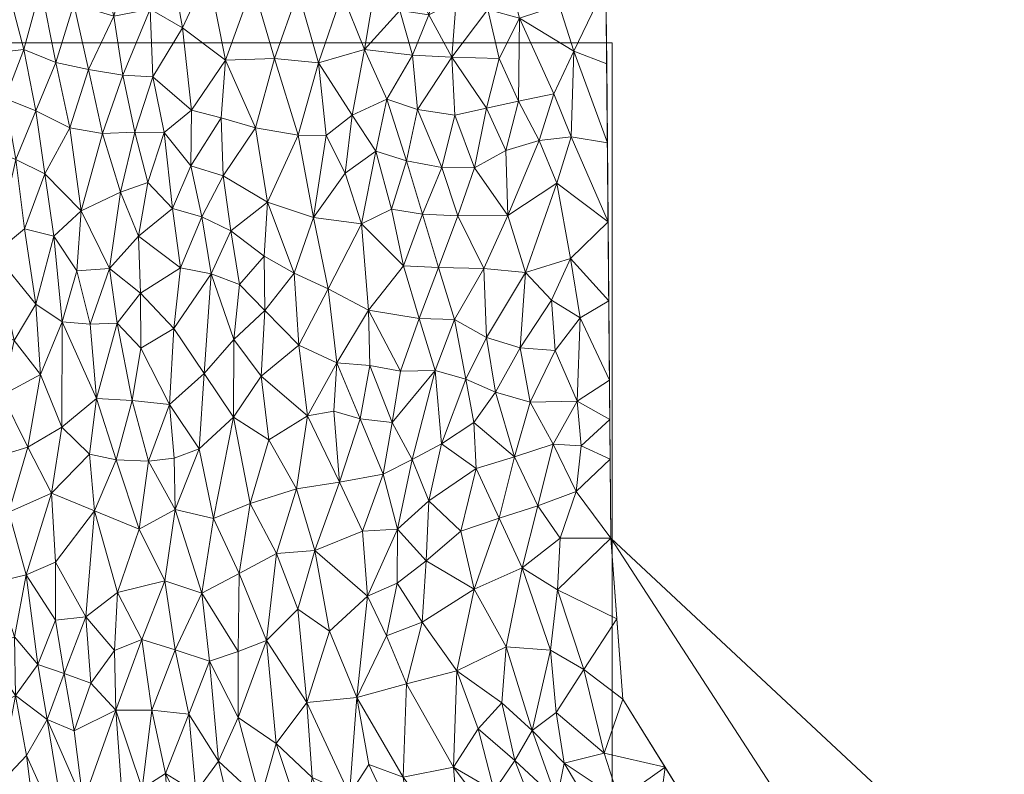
# Model space of a CAD drawing. Header units: millimetres. Extents: x -250 to 250, y 0 to 441.
# Tile 8 of 68: x -155 to -89, y 169 to 220. Entities that reach past the tile are written whole.
import ezdxf

# ---------------------------------------------------------------- set-up
doc = ezdxf.new("R2010")
doc.units = ezdxf.units.MM
doc.layers.add('A-GENM', color=13, linetype='Continuous')

# ---------------------------------------------------------------- blocks, each defined once
blk = doc.blocks.new('MODEL_CCAS0304-1000410R0 - MODEL_CCAS0304-1000410R0-442511-Preview')
at = {"layer": 'A-GENM', "lineweight": 9}
mesh = blk.add_polyface(dxfattribs=at)
corners = [(247.041, -340.465), (245.155, -170.232), (243.255, 0), (-243.255, 0), (-245.155, -170.232), (-247.041, -340.465), (-244.65, -367.738), (-234.646, -393.214), (-215.309, -412.573), (-190.53, -424.203), (-163.936, -430.701), (-136.798, -434.314), (-109.49, -436.282), (-82.131, -437.287), (-54.756, -437.735), (-27.378, -437.883), (0, -437.899), (27.378, -437.883), (54.756, -437.735), (82.131, -437.286), (109.49, -436.282), (136.798, -434.315), (163.936, -430.701), (190.53, -424.203), (215.309, -412.573), (234.646, -393.214), (244.65, -367.738), (0, -433.448), (-26.897, -433.424), (-53.793, -433.267), (-80.686, -432.8), (-107.562, -431.759), (-134.382, -429.72), (-161.015, -425.962), (-187.046, -419.183), (-211.097, -407.125), (-229.567, -387.571), (-239.116, -362.435), (-241.416, -335.641), (-241.195, -311.845), (-240.963, -288.05), (-240.73, -264.256), (-240.498, -240.461), (-240.266, -216.667), (-240.033, -192.872), (-239.801, -169.078), (-239.568, -145.283), (-236.366, -134.013), (-227.955, -125.859), (-216.627, -122.868), (-144.418, -122.842), (-72.209, -122.842), (0, -122.842), (72.209, -122.842), (144.418, -122.842), (216.627, -122.868), (227.955, -125.859), (236.367, -134.013), (239.568, -145.283), (239.801, -169.078), (240.033, -192.872), (240.266, -216.667), (240.498, -240.461), (240.73, -264.256), (240.963, -288.05), (241.195, -311.845), (241.416, -335.641), (239.116, -362.435), (229.566, -387.571), (211.097, -407.125), (187.046, -419.183), (161.015, -425.962), (134.382, -429.72), (107.562, -431.759), (80.686, -432.8), (53.793, -433.267), (26.897, -433.424)]
mesh.append_faces([[corners[k] for k in face] for face in [(47, 3, 46), (50, 3, 49), (57, 2, 56), (61, 1, 60), (34, 10, 33), (70, 23, 69)]], dxfattribs={"vtx0": -1, "vtx1": -1})
mesh.append_faces([[corners[k] for k in face] for face in [(3, 47, 48), (4, 45, 46, 3), (5, 40, 41, 4), (4, 41, 42), (4, 44, 45), (2, 57, 58), (58, 1, 2), (0, 66, 67, 26), (26, 67, 68, 25), (11, 32, 33, 10), (35, 8, 9), (15, 28, 29, 14), (28, 15, 16, 27), (25, 68, 69), (17, 75, 76, 16), (16, 76, 27), (75, 17, 18)]], dxfattribs={"vtx0": -1, "vtx2": -1})
mesh.append_faces([[corners[k] for k in face] for face in [(5, 38, 39, 40), (2, 53, 54, 55), (1, 58, 59, 60), (1, 61, 62, 63), (0, 64, 65, 66), (69, 23, 24, 25)]], dxfattribs={"vtx0": -1, "vtx3": -1})
mesh.append_faces([[corners[k] for k in face] for face in [(51, 52, 3, 50), (48, 49, 3), (43, 44, 4, 42), (55, 56, 2), (11, 12, 32), (29, 30, 14)]], dxfattribs={"vtx1": -1, "vtx2": -1})
mesh.append_faces([[corners[k] for k in face] for face in [(2, 3, 52, 53), (37, 38, 5, 6), (0, 1, 63, 64), (6, 7, 36, 37), (35, 36, 7, 8), (34, 35, 9, 10), (12, 13, 31, 32), (30, 31, 13, 14), (70, 71, 22, 23), (71, 72, 21, 22), (72, 73, 20, 21), (73, 74, 19, 20), (18, 19, 74, 75)]], dxfattribs={"vtx1": -1, "vtx3": -1})
mesh = blk.add_polyface(dxfattribs=at)
corners = [(236.487, 0, -45.118), (237.814, -68.77, -45.118), (240.049, -137.51, -45.118), (242.514, -206.243, -45.118), (244.62, -275, -45.118), (214.62, -275, -45.118), (214.62, -17, -45.118), (-214.62, -17, -45.118), (-214.62, -275, -45.118), (-244.62, -275, -45.118), (-242.514, -206.248, -45.118), (-240.049, -137.508, -45.118), (-237.814, -68.766, -45.118), (-236.487, 0, -45.118)]
mesh.append_faces([[corners[k] for k in face] for face in [(5, 2, 3, 4)]], dxfattribs={"vtx0": -1})
mesh.append_faces([[corners[k] for k in face] for face in [(6, 0, 1), (6, 1, 2, 5)]], dxfattribs={"vtx0": -1, "vtx2": -1})
mesh.append_faces([[corners[k] for k in face] for face in [(12, 13, 7)]], dxfattribs={"vtx1": -1, "vtx2": -1})
mesh.append_faces([[corners[k] for k in face] for face in [(6, 7, 13, 0), (11, 12, 7, 8)]], dxfattribs={"vtx1": -1, "vtx3": -1})
mesh.append_faces([[corners[k] for k in face] for face in [(8, 9, 10, 11)]], dxfattribs={"vtx3": -1})
mesh = blk.add_polyface(dxfattribs=at)
corners = [(176.386, -275, -130), (-176.386, -275, -130), (-176.386, -17, -130), (176.386, -17, -130)]
mesh.append_faces([[corners[k] for k in face] for face in [(0, 1, 2, 3)]])
mesh = blk.add_polyface(dxfattribs=at)
corners = [(115.202, -17, -130), (115.202, -17, -175.118), (115.202, -60, -175.118), (115.202, -218.392, -130)]
mesh.append_faces([[corners[k] for k in face] for face in [(0, 1, 2, 3)]])
mesh = blk.add_polyface(dxfattribs=at)
corners = [(176.386, -17, -130), (115.202, -17, -130), (115.202, -218.392, -130), (176.386, -218.392, -130)]
mesh.append_faces([[corners[k] for k in face] for face in [(0, 1, 2, 3)]])
mesh = blk.add_polyface(dxfattribs=at)
corners = [(203.059, -60, -175.118), (203.059, -218.392, -130), (176.386, -218.392, -130), (115.202, -218.392, -130), (115.202, -60, -175.118)]
mesh.append_faces([[corners[k] for k in face] for face in [(2, 4, 0, 1)]], dxfattribs={"vtx0": -1})
mesh.append_faces([[corners[k] for k in face] for face in [(2, 3, 4)]], dxfattribs={"vtx2": -1})
mesh = blk.add_polyface(dxfattribs=at)
corners = [(132.535, -173.923, -119.125), (129.387, -168.525, -119.542), (129.16, -174.847, -119.731), (125.964, -169.2, -120.033), (127.367, -155.973, -117.495), (131.025, -160.797, -118.174), (130.76, -156.505, -116.995), (135.931, -173.592, -118.306), (133.044, -167.339, -118.742), (136.082, -165.053, -117.709), (139.112, -166.969, -117.04), (136.72, -162.294, -117.047), (135.568, -168.485, -118.224), (133.783, -164.312, -118.2), (122.401, -152.417, -116.645), (125.17, -156.805, -118.15), (133.167, -156.03, -116.227), (135.584, -155.648, -115.396), (130.535, -152.16, -115.06), (128.54, -162.659, -119.018), (125.505, -163.315, -119.565), (122.19, -156.691, -118.5), (125.691, -159.29, -118.782), (129.095, -153, -115.839), (118.671, -153.473, -117.608), (133.682, -160.576, -117.498), (131.714, -169.365, -119.176), (138.025, -170.798, -117.66), (123.218, -167.585, -120.182), (121.739, -163.534, -119.955), (125.753, -175.748, -120.132), (121.811, -169.657, -120.33), (120.2, -165.536, -120.212), (124.292, -171.807, -120.25), (119.273, -159.334, -119.464), (120.93, -158.23, -119.076), (137.503, -160.01, -116.268), (137.932, -155.216, -114.471), (132.699, -151.541, -114.155), (125.523, -151.991, -115.947), (122.678, -173.558, -120.341)]
mesh.append_faces([[corners[k] for k in face] for face in [(0, 1, 2), (1, 3, 2), (4, 5, 6), (0, 7, 8), (9, 10, 11), (8, 12, 13), (4, 14, 15), (16, 17, 18), (19, 20, 1), (21, 22, 15), (6, 16, 23), (21, 15, 24), (15, 19, 5), (8, 5, 19), (11, 25, 9), (1, 0, 26), (7, 27, 12), (26, 19, 1), (22, 20, 19), (1, 20, 3), (28, 3, 29), (30, 2, 3), (31, 28, 32), (3, 28, 33), (34, 20, 35), (3, 20, 29), (10, 9, 27), (12, 27, 9), (16, 11, 36), (11, 16, 25), (6, 5, 25), (13, 25, 5), (13, 12, 9), (7, 12, 8), (25, 13, 9), (8, 13, 5), (16, 6, 25), (17, 16, 36), (17, 37, 38), (20, 34, 29), (35, 20, 22), (22, 21, 35), (19, 15, 22), (5, 4, 15), (39, 4, 6), (0, 8, 26), (19, 26, 8), (33, 28, 31), (29, 32, 28), (40, 33, 31), (3, 33, 30)]], dxfattribs={"vtx0": -1, "vtx1": -1, "vtx2": -1})
mesh = blk.add_polyface(dxfattribs=at)
corners = [(111.994, -161.272, -119.958), (108.055, -159.046, -119.757), (108.214, -161.343, -119.966), (114.726, -166.982, -120.225), (111.596, -169.191, -120), (115.735, -170.152, -120.228), (115.251, -163.126, -120.127), (116.573, -166.322, -120.277), (118.945, -166.995, -120.309), (119.273, -159.334, -119.464), (120.93, -158.23, -119.076), (116.241, -156.163, -118.803), (118.152, -160.764, -119.791), (121.739, -163.534, -119.955), (108.404, -155.144, -118.893), (111.926, -157.237, -119.321), (112.024, -155.519, -118.865), (117.775, -155.067, -118.324), (111.999, -159.177, -119.686), (114.702, -159.467, -119.68), (120.636, -171.679, -120.377), (118.448, -169.468, -120.349), (118.989, -172.918, -120.35), (112.206, -164.58, -120.128), (108.738, -164.57, -120), (114.455, -173.812, -120), (117.114, -175.824, -120.209), (113.615, -153.762, -118.16), (109.258, -153.554, -118.296), (108.609, -157.174, -119.419), (115.402, -157.728, -119.265), (117.048, -162.275, -120.03), (122.19, -156.691, -118.5), (120.2, -165.536, -120.212), (118.671, -153.473, -117.608), (122.678, -173.558, -120.341), (121.811, -169.657, -120.33)]
mesh.append_faces([[corners[k] for k in face] for face in [(0, 1, 2), (3, 4, 5), (6, 7, 8), (9, 10, 11), (9, 12, 13), (14, 15, 16), (10, 17, 11), (18, 6, 19), (20, 21, 22), (21, 5, 22), (19, 15, 18), (7, 21, 8), (23, 0, 2), (23, 2, 24), (18, 1, 0), (5, 25, 26), (6, 23, 7), (5, 21, 3), (27, 28, 16), (15, 14, 29), (15, 29, 18), (16, 15, 30), (1, 18, 29), (18, 0, 6), (16, 30, 11), (14, 16, 28), (12, 19, 31), (30, 15, 19), (5, 26, 22), (11, 17, 27), (17, 10, 32), (16, 11, 27), (11, 30, 9), (12, 9, 30), (19, 12, 30), (12, 31, 33), (17, 32, 34), (13, 12, 33), (31, 6, 8), (20, 35, 36), (33, 8, 36), (8, 20, 36), (21, 7, 3), (8, 21, 20), (31, 8, 33), (6, 31, 19), (23, 6, 0), (7, 23, 3), (4, 3, 23)]], dxfattribs={"vtx0": -1, "vtx1": -1, "vtx2": -1})
mesh.append_faces([[corners[k] for k in face] for face in [(23, 24, 4), (5, 4, 25)]], dxfattribs={"vtx0": -1, "vtx2": -1})
mesh = blk.add_polyface(dxfattribs=at)
corners = [(154.985, -169.994, -109.966), (154.089, -162.956, -109.705), (152.138, -163.689, -110.931), (148.92, -173.055, -113.303), (148.274, -164.29, -112.998), (147.116, -167.738, -113.992), (156.186, -162.246, -108.321), (152.422, -157.379, -109.013), (151.137, -166.847, -111.927), (149.35, -161.424, -111.872), (138.025, -170.798, -117.66), (140.595, -172.569, -116.851), (139.112, -166.969, -117.04), (155.726, -174.07, -109.452), (153.565, -172.426, -110.801), (156.847, -168.027, -108.737), (151.741, -171.659, -111.844), (150.599, -174.907, -112.372), (142.539, -176.386, -116.028), (141.944, -169.604, -116.276), (143.946, -172.793, -115.572), (146.472, -173.057, -114.474), (140.688, -164.329, -116.143), (141.784, -161.085, -115.072), (137.503, -160.01, -116.268), (159.162, -161.1, -106.174), (159.849, -158.378, -104.904), (156.371, -155.909, -106.14), (145.929, -157.322, -112.205), (150.592, -158.436, -110.364), (154.451, -156.745, -107.628), (145.04, -161.61, -113.897), (145.531, -168.76, -114.781), (143.48, -167.505, -115.523), (136.72, -162.294, -117.047), (141.384, -156.032, -113.581), (159.382, -167.105, -107.022), (158.387, -172.538, -107.776), (161.193, -170.743, -105.861), (152.417, -175.547, -111.36), (135.584, -155.648, -115.396)]
mesh.append_faces([[corners[k] for k in face] for face in [(0, 1, 2), (3, 4, 5), (1, 6, 7), (4, 8, 9), (10, 11, 12), (13, 0, 14), (0, 13, 15), (16, 14, 8), (17, 16, 3), (8, 2, 9), (18, 19, 11), (20, 19, 18), (19, 12, 11), (5, 21, 3), (22, 23, 24), (25, 26, 27), (4, 9, 28), (1, 7, 29), (30, 7, 6), (2, 1, 29), (15, 1, 0), (25, 30, 6), (2, 8, 14), (29, 9, 2), (4, 28, 31), (5, 4, 31), (3, 8, 4), (32, 31, 23), (20, 21, 32), (32, 21, 5), (20, 33, 19), (33, 22, 19), (22, 12, 19), (12, 22, 34), (22, 33, 23), (22, 24, 34), (23, 33, 32), (35, 23, 31), (6, 15, 36), (6, 36, 25), (37, 38, 36), (14, 16, 39), (3, 16, 8), (14, 0, 2), (15, 13, 37), (36, 15, 37), (1, 15, 6), (23, 40, 24), (28, 35, 31), (32, 5, 31), (20, 32, 33)]], dxfattribs={"vtx0": -1, "vtx1": -1, "vtx2": -1})
mesh = blk.add_polyface(dxfattribs=at)
corners = [(0, -285.178, -120), (37.951, -284.865, -120), (75.729, -281.631, -120), (93.837, -276.129, -120), (101.905, -271.176, -120), (108.396, -264.299, -120), (112.702, -255.876, -120), (114.96, -246.676, -120), (115.66, -227.726, -120), (115.276, -184.746, -120), (114.455, -173.812, -120), (108.738, -164.57, -120), (99.031, -159.682, -120), (88.049, -159.317, -120), (0, -159.317, -120), (-13.586, -159.314, -120), (-27.172, -159.308, -120), (-40.758, -159.303, -120), (-54.344, -159.3, -120), (-67.93, -159.303, -120), (-81.516, -159.314, -120), (-95.07, -159.991, -120), (-107.027, -164.808, -120), (-113.915, -175.65, -120), (-115.316, -189.135, -120), (-115.437, -202.72, -120), (-115.558, -216.306, -120), (-115.649, -229.891, -120), (-115.121, -243.44, -120), (-111.964, -256.543, -120), (-104.764, -267.806, -120), (-93.888, -275.656, -120), (-81.167, -280.238, -120), (-67.835, -282.744, -120), (-54.321, -284.08, -120), (-40.754, -284.754, -120), (-27.171, -285.057, -120), (-13.586, -285.161, -120)]
mesh.append_faces([[corners[k] for k in face] for face in [(23, 21, 22), (31, 28, 29, 30), (6, 4, 5)]], dxfattribs={"vtx0": -1})
mesh.append_faces([[corners[k] for k in face] for face in [(13, 1, 8, 9)]], dxfattribs={"vtx0": -1, "vtx1": -1, "vtx3": -1})
mesh.append_faces([[corners[k] for k in face] for face in [(25, 19, 20, 24), (26, 18, 19, 25), (24, 20, 21, 23), (35, 16, 17, 34), (36, 15, 16, 35), (1, 13, 14, 0)]], dxfattribs={"vtx0": -1, "vtx2": -1})
mesh.append_faces([[corners[k] for k in face] for face in [(34, 17, 18, 26)]], dxfattribs={"vtx0": -1, "vtx2": -1, "vtx3": -1})
mesh.append_faces([[corners[k] for k in face] for face in [(12, 13, 9), (31, 32, 28), (1, 2, 8), (36, 37, 15)]], dxfattribs={"vtx1": -1, "vtx2": -1})
mesh.append_faces([[corners[k] for k in face] for face in [(14, 15, 37, 0), (27, 28, 32, 33), (33, 34, 26, 27), (3, 4, 6, 7), (2, 3, 7, 8)]], dxfattribs={"vtx1": -1, "vtx3": -1})
mesh.append_faces([[corners[k] for k in face] for face in [(10, 11, 12, 9)]], dxfattribs={"vtx2": -1})
mesh = blk.add_polyface(dxfattribs=at)
corners = [(174.132, -177.469, -95.025), (173.177, -171.294, -95.883), (171.445, -177.129, -97.524), (167.725, -181.511, -100.738), (165.793, -181.147, -102.29), (166.535, -185.479, -101.69), (156.995, -181.782, -108.482), (157.813, -177.138, -108.055), (155.79, -178.047, -109.312), (158.239, -185.492, -107.626), (159.006, -180.946, -107.201), (154.206, -176.178, -110.313), (155.726, -174.07, -109.452), (153.565, -172.426, -110.801), (153.016, -179.19, -110.914), (155.006, -182.255, -109.684), (172.692, -183.802, -96.429), (163.972, -180.303, -103.696), (161.553, -183.336, -105.426), (164.066, -185.79, -103.585), (161.281, -189.049, -105.555), (160.96, -179.47, -105.892), (161.413, -175.466, -105.629), (159.662, -176.833, -106.831), (156.186, -186.517, -108.889), (158.387, -172.538, -107.776), (163.928, -175.917, -103.767), (166.747, -177.09, -101.546), (166.128, -173.131, -102.066), (169.588, -182.643, -99.177), (171.221, -181.681, -97.747), (169.119, -176.415, -99.57), (170.876, -188.917, -98.084), (168.322, -185.968, -100.245), (166.444, -189.673, -101.753), (170.706, -169.713, -98.161), (168.118, -170.073, -100.429), (153.29, -187.798, -110.543), (160.025, -185.504, -106.451), (162.802, -172.609, -104.653), (159.416, -189.485, -106.805), (161.193, -170.743, -105.861)]
mesh.append_faces([[corners[k] for k in face] for face in [(0, 1, 2), (3, 4, 5), (6, 7, 8), (9, 10, 6), (11, 12, 13), (14, 15, 11), (2, 16, 0), (17, 18, 19), (20, 19, 18), (21, 22, 23), (15, 24, 6), (25, 7, 23), (26, 27, 28), (27, 26, 4), (29, 30, 31), (3, 31, 27), (32, 16, 30), (30, 16, 2), (3, 5, 33), (33, 32, 29), (34, 5, 19), (35, 31, 2), (36, 27, 31), (24, 15, 37), (5, 4, 19), (22, 21, 17), (38, 10, 9), (26, 22, 17), (22, 26, 39), (26, 17, 4), (11, 8, 12), (7, 12, 8), (38, 20, 18), (38, 9, 40), (10, 7, 6), (15, 6, 8), (24, 9, 6), (15, 8, 11), (38, 18, 21), (23, 7, 10), (12, 7, 25), (10, 38, 21), (23, 22, 41), (10, 21, 23), (17, 21, 18), (19, 4, 17), (31, 3, 29), (27, 4, 3), (29, 3, 33), (31, 30, 2), (32, 30, 29)]], dxfattribs={"vtx0": -1, "vtx1": -1, "vtx2": -1})
mesh = blk.add_polyface(dxfattribs=at)
corners = [(147.33, -185.363, -113.64), (148.793, -181.064, -113.082), (145.577, -181.854, -114.547), (150.956, -179.395, -112.033), (152.417, -175.547, -111.36), (150.599, -174.907, -112.372), (142.282, -186.095, -115.74), (144.889, -186.696, -114.674), (143.067, -181.014, -115.626), (137.996, -183.699, -117.314), (140.531, -182.359, -116.523), (138.667, -177.796, -117.352), (139.792, -187.114, -116.599), (136.643, -188.095, -117.555), (150.364, -186.617, -112.13), (148.997, -177.127, -113.118), (148.92, -173.055, -113.303), (147.146, -177.869, -113.986), (153.017, -183.119, -110.807), (146.472, -173.057, -114.474), (143.237, -190.808, -115.217), (142.539, -176.386, -116.028), (140.607, -177.042, -116.723), (136.534, -179.92, -117.91), (144.882, -177.157, -115.031), (150.701, -190.45, -111.862), (153.29, -187.798, -110.543), (135.38, -183.916, -118.064), (138.025, -170.798, -117.66), (140.595, -172.569, -116.851), (135.931, -173.592, -118.306), (134.385, -178.432, -118.556), (133.707, -188.558, -118.319), (143.946, -172.793, -115.572), (146.681, -189.98, -113.797), (148.876, -190.064, -112.776), (153.016, -179.19, -110.914), (151.741, -171.659, -111.844), (154.206, -176.178, -110.313), (153.565, -172.426, -110.801), (155.006, -182.255, -109.684)]
mesh.append_faces([[corners[k] for k in face] for face in [(0, 1, 2), (3, 4, 5), (6, 7, 8), (9, 10, 11), (12, 9, 13), (14, 1, 0), (15, 16, 17), (17, 2, 1), (18, 3, 14), (16, 19, 17), (2, 8, 7), (7, 6, 20), (21, 22, 8), (23, 9, 11), (17, 19, 24), (2, 17, 24), (17, 1, 15), (8, 2, 24), (2, 7, 0), (21, 8, 24), (8, 10, 6), (14, 25, 26), (10, 12, 6), (9, 12, 10), (10, 8, 22), (9, 27, 13), (28, 11, 29), (30, 31, 23), (32, 13, 27), (33, 21, 24), (21, 29, 22), (7, 34, 0), (0, 35, 14), (19, 33, 24), (11, 28, 30), (14, 26, 18), (23, 31, 27), (3, 15, 1), (5, 16, 15), (14, 3, 1), (36, 3, 18), (3, 5, 15), (37, 5, 4), (38, 39, 4), (36, 38, 4), (3, 36, 4), (36, 18, 40), (29, 11, 22), (10, 22, 11), (40, 18, 26), (9, 23, 27), (30, 23, 11)]], dxfattribs={"vtx0": -1, "vtx1": -1, "vtx2": -1})
mesh = blk.add_polyface(dxfattribs=at)
corners = [(122.678, -173.558, -120.341), (125.753, -175.748, -120.132), (124.292, -171.807, -120.25), (117.114, -175.824, -120.209), (118.901, -181.244, -120.223), (119.383, -177.14, -120.307), (131.816, -180.815, -119.041), (135.38, -183.916, -118.064), (134.385, -178.432, -118.556), (122.385, -177.36, -120.305), (120.636, -171.679, -120.377), (127.837, -183.204, -119.641), (129.776, -185.364, -119.257), (129.787, -181.698, -119.391), (124.568, -181.289, -120.067), (132.535, -173.923, -119.125), (132.145, -185.221, -118.798), (130.746, -189.106, -118.949), (133.707, -188.558, -118.319), (127.643, -187.281, -119.534), (128.767, -190.102, -119.274), (118.712, -184.749, -120.169), (121.315, -182.727, -120.197), (128.108, -179.05, -119.758), (125.481, -185.231, -119.863), (124.431, -189.471, -119.851), (135.931, -173.592, -118.306), (129.16, -174.847, -119.731), (130.512, -178.116, -119.411), (114.455, -173.812, -120), (114.865, -179.279, -120), (115.276, -184.746, -120), (118.989, -172.918, -120.35), (122.874, -186.107, -120.053), (121.824, -190.271, -120.022), (120.236, -186.957, -120.136), (117.646, -187.926, -120.11), (115.324, -190.118, -120)]
mesh.append_faces([[corners[k] for k in face] for face in [(0, 1, 2), (3, 4, 5), (6, 7, 8), (9, 0, 10), (11, 12, 13), (1, 9, 14), (15, 6, 8), (16, 17, 18), (12, 19, 20), (21, 22, 4), (13, 23, 11), (24, 25, 19), (16, 12, 17), (15, 8, 26), (15, 27, 28), (22, 14, 9), (3, 5, 32), (11, 24, 19), (23, 14, 11), (16, 7, 6), (7, 16, 18), (6, 13, 12), (6, 12, 16), (19, 12, 11), (11, 14, 24), (14, 33, 24), (24, 33, 25), (34, 25, 33), (35, 34, 33), (22, 35, 33), (21, 31, 36), (14, 22, 33), (5, 22, 9), (21, 36, 35), (6, 28, 13), (13, 28, 23), (27, 1, 23), (14, 23, 1), (15, 28, 6), (23, 28, 27), (12, 20, 17), (22, 21, 35), (31, 21, 4), (4, 3, 30), (22, 5, 4), (10, 5, 9), (1, 0, 9), (10, 32, 5)]], dxfattribs={"vtx0": -1, "vtx1": -1, "vtx2": -1})
mesh.append_faces([[corners[k] for k in face] for face in [(3, 29, 30), (4, 30, 31)]], dxfattribs={"vtx0": -1, "vtx2": -1})
mesh.append_faces([[corners[k] for k in face] for face in [(31, 37, 36)]], dxfattribs={"vtx1": -1, "vtx2": -1})
mesh = blk.add_polyface(dxfattribs=at)
corners = [(167.435, -197.991, -100.972), (168.513, -190.682, -100.092), (166.334, -193.864, -101.833), (157.594, -199.07, -107.856), (160.366, -202.268, -106.074), (159.766, -198.137, -106.491), (165.619, -199.587, -102.377), (169.827, -200.263, -99.032), (171.294, -202.311, -97.795), (170.081, -195.867, -98.799), (163.363, -199.457, -104.033), (164.507, -195.499, -103.213), (160.987, -193.49, -105.716), (159.416, -189.485, -106.805), (159.097, -193.918, -106.962), (170.876, -188.917, -98.084), (173.345, -191.157, -95.882), (172.692, -183.802, -96.429), (161.572, -198.839, -105.284), (163.018, -190.609, -104.32), (164.884, -190.906, -102.947), (158.239, -185.492, -107.626), (157.424, -190.168, -108.068), (156.186, -186.517, -108.889), (164.066, -185.79, -103.585), (172.873, -199.647, -96.38), (174.13, -196.881, -95.203), (172.66, -195.182, -96.538), (155.815, -198.174, -108.929), (154.03, -195.865, -109.98), (154.347, -200.65, -109.739), (156.628, -194.464, -108.494), (154.878, -190.942, -109.581), (153.29, -187.798, -110.543), (167.427, -203, -100.989), (162.687, -195.245, -104.528), (161.281, -189.049, -105.555), (166.444, -189.673, -101.753), (168.322, -185.968, -100.245), (160.025, -185.504, -106.451), (166.535, -185.479, -101.69)]
mesh.append_faces([[corners[k] for k in face] for face in [(0, 1, 2), (3, 4, 5), (2, 6, 0), (7, 8, 9), (10, 6, 11), (12, 13, 14), (15, 16, 17), (18, 12, 5), (19, 11, 20), (5, 12, 14), (21, 22, 13), (22, 21, 23), (20, 24, 19), (9, 15, 1), (25, 26, 27), (27, 15, 9), (3, 5, 14), (28, 29, 30), (31, 22, 32), (31, 32, 29), (23, 33, 32), (0, 6, 34), (11, 6, 2), (10, 11, 35), (4, 18, 5), (35, 18, 10), (36, 12, 19), (1, 0, 9), (20, 11, 2), (35, 19, 12), (37, 20, 2), (24, 20, 37), (36, 13, 12), (19, 35, 11), (18, 35, 12), (2, 1, 37), (38, 37, 1), (9, 8, 25), (9, 0, 7), (22, 14, 13), (3, 14, 31), (15, 27, 16), (9, 25, 27), (24, 36, 19), (32, 22, 23), (14, 22, 31), (36, 39, 13), (38, 40, 37), (15, 38, 1), (28, 3, 31), (29, 28, 31)]], dxfattribs={"vtx0": -1, "vtx1": -1, "vtx2": -1})
mesh = blk.add_polyface(dxfattribs=at)
corners = [(151.549, -202.914, -111.207), (152.552, -199.437, -110.731), (150.657, -199.282, -111.709), (144.956, -190.186, -114.538), (145.266, -193.819, -114.308), (146.681, -189.98, -113.797), (152.582, -192.288, -110.836), (154.03, -195.865, -109.98), (136.469, -197.867, -117.309), (139.027, -195.753, -116.583), (135.891, -193.054, -117.605), (154.878, -190.942, -109.581), (148.876, -190.064, -112.776), (147.799, -194.105, -113.184), (150.22, -194.248, -112.021), (153.29, -187.798, -110.543), (140.902, -198.256, -115.884), (140.91, -192.963, -116.021), (136.643, -188.095, -117.555), (138.509, -191.434, -116.876), (139.792, -187.114, -116.599), (147.218, -197.667, -113.37), (144.965, -199.003, -114.313), (147.243, -201.399, -113.29), (148.821, -199.363, -112.6), (142.903, -195.944, -115.205), (144.889, -186.696, -114.674), (150.701, -190.45, -111.862), (147.33, -185.363, -113.64), (143.237, -190.808, -115.217), (142.282, -186.095, -115.74), (142.428, -202.717, -115.238), (133.707, -188.558, -118.319), (133.886, -196.661, -118.029), (134.475, -201.698, -117.762), (138.795, -200.21, -116.548), (150.364, -186.617, -112.13), (140.514, -201.976, -115.939), (136.798, -202.758, -117.105), (149.331, -203.066, -112.301), (154.347, -200.65, -109.739), (134.091, -193.368, -118.07)]
mesh.append_faces([[corners[k] for k in face] for face in [(0, 1, 2), (3, 4, 5), (6, 1, 7), (8, 9, 10), (11, 6, 7), (12, 13, 14), (11, 15, 6), (9, 16, 17), (18, 19, 20), (21, 4, 22), (21, 23, 24), (25, 17, 16), (26, 3, 5), (27, 12, 14), (28, 5, 12), (29, 17, 25), (30, 20, 17), (4, 29, 25), (4, 25, 22), (4, 13, 5), (25, 31, 22), (30, 17, 29), (9, 17, 19), (17, 20, 19), (10, 19, 18), (32, 10, 18), (8, 10, 33), (8, 33, 34), (8, 35, 9), (12, 5, 13), (24, 14, 13), (1, 14, 2), (12, 27, 36), (9, 19, 10), (9, 35, 16), (37, 16, 35), (31, 25, 16), (8, 38, 35), (24, 39, 2), (7, 1, 40), (14, 1, 6), (14, 6, 27), (15, 27, 6), (14, 24, 2), (21, 24, 13), (4, 21, 13), (22, 23, 21), (26, 29, 3), (4, 3, 29), (33, 10, 41), (32, 41, 10)]], dxfattribs={"vtx0": -1, "vtx1": -1, "vtx2": -1})
mesh = blk.add_polyface(dxfattribs=at)
corners = [(115.348, -192.804, -120), (115.372, -195.49, -120), (117.56, -194.067, -120.061), (121.824, -190.271, -120.022), (123.106, -194.675, -119.854), (124.586, -192.598, -119.763), (123.722, -198.382, -119.734), (125.14, -195.559, -119.639), (125.902, -199.595, -119.467), (128.293, -199.662, -119.112), (127.218, -196.136, -119.356), (133.707, -188.558, -118.319), (132.32, -192.847, -118.504), (134.091, -193.368, -118.07), (130.136, -192.605, -118.96), (131.654, -196.486, -118.549), (123.904, -203.06, -119.645), (120.762, -193.984, -120.01), (121.447, -197.683, -119.922), (131.749, -200.239, -118.439), (129.562, -196.1, -118.972), (130.746, -189.106, -118.949), (128.767, -190.102, -119.274), (126.787, -191.165, -119.54), (127.643, -187.281, -119.534), (124.431, -189.471, -119.851), (119.207, -191.137, -120.089), (117.3, -191.025, -120.078), (120.236, -186.957, -120.136), (133.886, -196.661, -118.029), (134.475, -201.698, -117.762), (115.42, -200.862, -120), (117.375, -199.728, -120.027), (117.646, -187.926, -120.11), (119.065, -197.504, -120.023), (119.322, -200.921, -119.985), (121.069, -202.801, -119.884), (115.324, -190.118, -120)]
mesh.append_faces([[corners[k] for k in face] for face in [(0, 27, 37)]], dxfattribs={"vtx0": -1, "vtx1": -1})
mesh.append_faces([[corners[k] for k in face] for face in [(3, 4, 5), (4, 6, 7), (8, 9, 10), (11, 12, 13), (14, 15, 12), (6, 16, 8), (4, 3, 17), (6, 4, 18), (9, 19, 20), (21, 22, 14), (23, 24, 25), (26, 27, 2), (0, 2, 27), (3, 28, 26), (12, 11, 21), (29, 19, 30), (29, 12, 15), (12, 21, 14), (13, 12, 29), (17, 18, 4), (22, 24, 23), (7, 5, 4), (3, 26, 17), (33, 26, 28), (2, 17, 26), (18, 17, 34), (35, 18, 34), (36, 6, 18), (7, 8, 10), (33, 27, 26), (32, 2, 1), (17, 2, 34), (10, 14, 22), (10, 22, 23), (14, 20, 15), (33, 37, 27), (9, 20, 10), (14, 10, 20), (25, 5, 23), (8, 7, 6), (23, 7, 10), (23, 5, 7), (3, 5, 25), (20, 19, 15), (29, 15, 19), (18, 35, 36), (32, 35, 34), (32, 34, 2)]], dxfattribs={"vtx0": -1, "vtx1": -1, "vtx2": -1})
mesh.append_faces([[corners[k] for k in face] for face in [(0, 1, 2), (1, 31, 32)]], dxfattribs={"vtx1": -1, "vtx2": -1})
mesh = blk.add_polyface(dxfattribs=at)
corners = [(151.549, -202.914, -111.207), (150.657, -199.282, -111.709), (149.331, -203.066, -112.301), (136.798, -202.758, -117.105), (136.469, -197.867, -117.309), (134.475, -201.698, -117.762), (153.126, -205.261, -110.358), (151.265, -206.989, -111.31), (139.43, -212.629, -116.159), (141.621, -209.357, -115.437), (138.616, -207.575, -116.473), (140.514, -201.976, -115.939), (142.428, -202.717, -115.238), (140.902, -198.256, -115.884), (146.736, -208.92, -113.415), (147.37, -205.266, -113.176), (145.061, -207.152, -114.14), (138.833, -203.897, -116.462), (135.491, -206.533, -117.407), (132.217, -206.098, -118.226), (148.821, -199.363, -112.6), (147.243, -201.399, -113.29), (148.581, -208.252, -112.594), (149.81, -212.239, -111.99), (141.105, -205.63, -115.669), (143.071, -206.573, -114.935), (143.825, -210.033, -114.604), (144.52, -203.106, -114.418), (144.965, -199.003, -114.313), (136.531, -212.122, -117.051), (134.617, -212.111, -117.573), (133.32, -209.545, -117.923), (152.044, -212.631, -110.881), (153.733, -209.488, -110.003), (147.623, -212.333, -113), (154.352, -213.78, -109.654), (152.552, -199.437, -110.731), (154.347, -200.65, -109.739), (145.627, -212.31, -113.86), (138.795, -200.21, -116.548), (141.758, -213.304, -115.355), (143.764, -213.821, -114.602)]
mesh.append_faces([[corners[k] for k in face] for face in [(0, 1, 2), (3, 4, 5), (6, 0, 7), (8, 9, 10), (11, 12, 13), (14, 15, 16), (10, 17, 3), (5, 18, 3), (18, 5, 19), (2, 20, 21), (22, 23, 7), (24, 25, 12), (25, 26, 16), (27, 21, 28), (27, 28, 12), (10, 3, 18), (10, 18, 29), (24, 12, 11), (30, 18, 31), (29, 8, 10), (7, 32, 33), (7, 0, 2), (7, 23, 32), (34, 23, 22), (14, 34, 22), (32, 35, 33), (33, 6, 7), (36, 0, 6), (36, 6, 37), (15, 2, 21), (7, 2, 22), (14, 38, 34), (26, 38, 16), (18, 19, 31), (18, 30, 29), (15, 14, 22), (38, 14, 16), (2, 15, 22), (15, 21, 27), (39, 17, 11), (24, 10, 9), (24, 11, 17), (25, 24, 9), (9, 40, 26), (25, 16, 27), (3, 17, 39), (24, 17, 10), (9, 26, 25), (38, 26, 41), (25, 27, 12), (27, 16, 15), (8, 40, 9)]], dxfattribs={"vtx0": -1, "vtx1": -1, "vtx2": -1})
mesh = blk.add_polyface(dxfattribs=at)
corners = [(163.363, -199.457, -104.033), (164.027, -203.861, -103.55), (165.619, -199.587, -102.377), (160.366, -202.268, -106.074), (160.912, -206.46, -105.701), (162.166, -203.02, -104.862), (162.705, -207.261, -104.485), (159.62, -210.016, -106.537), (157.684, -211.245, -107.737), (159.068, -214.051, -106.886), (167.749, -207.756, -100.753), (169.795, -210.77, -99.116), (169.634, -204.675, -99.215), (157.594, -199.07, -107.856), (155.815, -198.174, -108.929), (157.15, -204.083, -108.085), (153.733, -209.488, -110.003), (154.352, -213.78, -109.654), (155.71, -210.478, -108.899), (171.389, -211.829, -97.778), (172.987, -212.436, -96.38), (171.659, -207.426, -97.513), (161.594, -211.35, -105.245), (155.122, -205.765, -109.256), (164.274, -212.941, -103.388), (166.001, -214.52, -102.127), (166.133, -209.999, -102.008), (164.444, -208.457, -103.253), (165.816, -205.287, -102.234), (167.427, -203, -100.989), (156.432, -214.619, -108.478), (153.126, -205.261, -110.358), (159.014, -205.512, -106.931), (154.347, -200.65, -109.739), (171.294, -202.311, -97.795), (169.827, -200.263, -99.032), (167.616, -212.547, -100.88), (161.572, -198.839, -105.284), (167.435, -197.991, -100.972)]
mesh.append_faces([[corners[k] for k in face] for face in [(0, 1, 2), (3, 4, 5), (6, 1, 5), (7, 8, 9), (10, 11, 12), (13, 14, 15), (16, 17, 18), (19, 20, 21), (9, 22, 7), (23, 18, 15), (24, 25, 26), (24, 26, 27), (26, 28, 27), (10, 29, 28), (16, 18, 23), (21, 11, 19), (30, 8, 18), (16, 23, 31), (30, 18, 17), (18, 8, 15), (3, 32, 4), (15, 33, 23), (23, 33, 31), (11, 21, 12), (34, 12, 21), (12, 34, 35), (6, 22, 24), (7, 4, 32), (24, 27, 6), (25, 36, 26), (10, 26, 36), (26, 10, 28), (11, 10, 36), (12, 29, 10), (2, 28, 29), (1, 27, 28), (2, 1, 28), (5, 1, 0), (37, 5, 0), (6, 5, 4), (22, 6, 4), (1, 6, 27), (37, 3, 5), (13, 32, 3), (15, 8, 32), (7, 32, 8), (22, 4, 7), (35, 29, 12), (29, 35, 38), (32, 13, 15), (15, 14, 33)]], dxfattribs={"vtx0": -1, "vtx1": -1, "vtx2": -1})
mesh = blk.add_polyface(dxfattribs=at)
corners = [(126.773, -209.937, -119.198), (124.545, -209.913, -119.498), (125.869, -213.475, -119.301), (133.32, -209.545, -117.923), (131.241, -211.042, -118.378), (132.844, -213.484, -118), (125.68, -206.636, -119.388), (123.904, -203.06, -119.645), (122.272, -206.659, -119.758), (117.98, -212.009, -119.971), (115.468, -206.234, -120), (115.516, -211.606, -120), (132.217, -206.098, -118.226), (130.174, -207.102, -118.642), (128.065, -206.754, -119.03), (129.158, -210.389, -118.796), (126.987, -203.147, -119.254), (119.159, -214.935, -119.919), (120.14, -211.757, -119.877), (128.293, -199.662, -119.112), (125.902, -199.595, -119.467), (117.375, -199.728, -120.027), (118.015, -203.757, -120.001), (119.322, -200.921, -119.985), (123.719, -213.953, -119.566), (122.406, -211.081, -119.712), (121.559, -214.424, -119.768), (118.947, -208.86, -119.948), (117.806, -217.82, -119.968), (134.475, -201.698, -117.762), (131.749, -200.239, -118.439), (129.366, -203.251, -118.857), (130.505, -214.574, -118.505), (115.42, -200.862, -120), (121.069, -202.801, -119.884), (128.416, -213.88, -118.901), (134.617, -212.111, -117.573), (123.722, -198.382, -119.734)]
mesh.append_faces([[corners[k] for k in face] for face in [(0, 1, 2), (3, 4, 5), (6, 7, 8), (4, 3, 12), (13, 14, 15), (6, 14, 16), (9, 17, 18), (16, 19, 20), (21, 22, 23), (15, 14, 0), (24, 25, 26), (26, 18, 17), (27, 18, 8), (27, 22, 10), (11, 28, 9), (29, 30, 12), (13, 31, 14), (4, 15, 32), (12, 30, 31), (27, 34, 22), (23, 22, 34), (4, 32, 5), (35, 32, 15), (13, 4, 12), (36, 3, 5), (0, 35, 15), (16, 7, 6), (37, 34, 7), (8, 7, 34), (27, 8, 34), (8, 25, 1), (16, 14, 31), (0, 14, 6), (19, 16, 31), (16, 20, 7), (30, 19, 31), (1, 0, 6), (0, 2, 35), (8, 1, 6), (1, 25, 24), (4, 13, 15), (31, 13, 12), (1, 24, 2), (25, 8, 18), (25, 18, 26), (9, 18, 27), (10, 9, 27), (9, 28, 17), (22, 21, 33)]], dxfattribs={"vtx0": -1, "vtx1": -1, "vtx2": -1})
mesh.append_faces([[corners[k] for k in face] for face in [(9, 10, 11)]], dxfattribs={"vtx0": -1, "vtx2": -1})
mesh.append_faces([[corners[k] for k in face] for face in [(33, 10, 22)]], dxfattribs={"vtx1": -1, "vtx2": -1})
mesh = blk.add_polyface(dxfattribs=at)
corners = [(147.853, -224.51, -112.915), (146.585, -220.695, -113.447), (145.23, -224.284, -114.032), (143.617, -228.093, -114.704), (142.628, -223.167, -115.037), (140.819, -227.309, -115.714), (150.197, -224.443, -111.827), (151.334, -229.583, -111.325), (152.459, -225.687, -110.711), (138.137, -217.325, -116.548), (136.533, -221.882, -117.026), (139.605, -222.358, -116.088), (151.772, -221.028, -111.027), (150.767, -216.579, -111.517), (149.049, -220.206, -112.345), (148.428, -216.201, -112.625), (152.986, -217.066, -110.388), (135.008, -225.787, -117.463), (133.529, -221.716, -117.819), (152.044, -212.631, -110.881), (147.623, -212.333, -113), (146.399, -216.082, -113.521), (145.627, -212.31, -113.86), (143.764, -213.821, -114.602), (141.469, -217.227, -115.444), (144.374, -219.41, -114.354), (135.148, -217.049, -117.406), (139.43, -212.629, -116.159), (136.531, -212.122, -117.051), (134.617, -212.111, -117.573), (137.825, -227.069, -116.678), (141.758, -213.304, -115.355), (147.065, -227.92, -113.293), (149.81, -212.239, -111.99), (149.128, -228.385, -112.372), (154.01, -222.204, -109.863), (154.352, -213.78, -109.654), (132.844, -213.484, -118), (143.825, -210.033, -114.604)]
mesh.append_faces([[corners[k] for k in face] for face in [(0, 1, 2), (3, 4, 5), (6, 7, 8), (9, 10, 11), (12, 13, 14), (1, 14, 15), (13, 12, 16), (17, 10, 18), (16, 19, 13), (15, 20, 21), (6, 12, 14), (22, 23, 21), (9, 11, 24), (25, 23, 24), (11, 5, 4), (10, 9, 26), (27, 28, 9), (28, 26, 9), (3, 2, 4), (28, 29, 26), (10, 26, 18), (30, 5, 11), (30, 11, 10), (24, 11, 4), (25, 4, 2), (24, 31, 27), (32, 2, 3), (25, 1, 21), (23, 25, 21), (24, 4, 25), (21, 20, 22), (31, 24, 23), (30, 10, 17), (24, 27, 9), (2, 1, 25), (14, 1, 0), (6, 14, 0), (33, 20, 15), (34, 6, 0), (6, 8, 12), (35, 12, 8), (12, 35, 16), (16, 36, 19), (33, 13, 19), (21, 1, 15), (14, 13, 15), (33, 15, 13), (26, 29, 37), (32, 34, 0), (2, 32, 0), (38, 31, 23)]], dxfattribs={"vtx0": -1, "vtx1": -1, "vtx2": -1})
mesh = blk.add_polyface(dxfattribs=at)
corners = [(162.83, -215.598, -104.415), (161.594, -211.35, -105.245), (160.93, -216.202, -105.698), (162.314, -220.073, -104.792), (158.104, -217.611, -107.49), (155.158, -217.943, -109.211), (156.341, -222.47, -108.561), (172.279, -225.841, -97.131), (170.436, -222.755, -98.675), (169.662, -228.179, -99.377), (163.976, -221.363, -103.647), (166.126, -221.183, -102.076), (164.597, -217.396, -103.175), (167.562, -217.564, -100.952), (169.441, -216.793, -99.447), (167.616, -212.547, -100.88), (158.565, -223.966, -107.247), (160.894, -228.358, -105.819), (160.702, -223.214, -105.888), (152.986, -217.066, -110.388), (154.01, -222.204, -109.863), (152.459, -225.687, -110.711), (155.355, -228.367, -109.181), (164.785, -225.244, -103.102), (162.723, -225.113, -104.555), (163.793, -229.663, -103.866), (166.001, -214.52, -102.127), (158.589, -229.134, -107.291), (154.352, -213.78, -109.654), (156.432, -214.619, -108.478), (159.068, -214.051, -106.886), (168.285, -222.348, -100.421), (166.782, -226.427, -101.632), (171.785, -217.522, -97.479), (169.795, -210.77, -99.116), (171.871, -221.698, -97.442), (171.389, -211.829, -97.778), (164.274, -212.941, -103.388), (157.684, -211.245, -107.737)]
mesh.append_faces([[corners[k] for k in face] for face in [(0, 1, 2), (3, 0, 2), (4, 5, 6), (7, 8, 9), (10, 11, 12), (13, 14, 15), (16, 17, 18), (19, 20, 5), (2, 18, 3), (21, 22, 20), (23, 24, 25), (15, 26, 13), (6, 5, 20), (22, 27, 6), (22, 6, 20), (4, 6, 16), (4, 16, 18), (5, 28, 19), (29, 28, 5), (5, 4, 29), (30, 29, 4), (27, 16, 6), (17, 24, 18), (3, 18, 24), (4, 18, 2), (10, 24, 23), (0, 3, 12), (9, 8, 31), (11, 23, 32), (3, 10, 12), (31, 11, 32), (31, 13, 11), (9, 31, 32), (31, 8, 14), (33, 14, 8), (34, 15, 14), (7, 35, 8), (36, 14, 33), (12, 37, 0), (1, 0, 37), (26, 37, 12), (11, 26, 12), (11, 13, 26), (31, 14, 13), (29, 30, 38), (4, 2, 30), (1, 30, 2), (24, 10, 3), (11, 10, 23), (33, 8, 35), (14, 36, 34)]], dxfattribs={"vtx0": -1, "vtx1": -1, "vtx2": -1})
mesh = blk.add_polyface(dxfattribs=at)
corners = [(117.806, -217.82, -119.968), (121.479, -220.079, -119.765), (119.159, -214.935, -119.919), (126.562, -224.375, -119.191), (128.667, -229.243, -118.873), (129.177, -223.636, -118.755), (133.44, -229.503, -117.885), (135.008, -225.787, -117.463), (132.414, -225.522, -118.098), (126.072, -217.433, -119.258), (125.78, -221.249, -119.296), (127.653, -220.306, -119.013), (122.871, -217.327, -119.643), (123.641, -220.662, -119.56), (122.456, -227.174, -119.692), (125.203, -226.789, -119.388), (124.423, -223.778, -119.475), (128.763, -217.561, -118.825), (130.505, -214.574, -118.505), (128.416, -213.88, -118.901), (132.021, -217.951, -118.17), (131.282, -222.262, -118.333), (133.529, -221.716, -117.819), (122.278, -223.192, -119.699), (129.608, -220.583, -118.667), (123.719, -213.953, -119.566), (121.559, -214.424, -119.768), (115.564, -216.978, -120), (115.612, -222.35, -120), (118.4, -225.488, -119.949), (120.626, -225.245, -119.833), (118.802, -220.954, -119.93), (115.66, -227.722, -120), (135.148, -217.049, -117.406), (132.844, -213.484, -118), (131.045, -228.612, -118.414), (125.869, -213.475, -119.301), (115.516, -211.606, -120), (126.489, -229.634, -119.224), (119.021, -228.259, -119.927)]
mesh.append_faces([[corners[k] for k in face] for face in [(0, 1, 2), (3, 4, 5), (6, 7, 8), (9, 10, 11), (9, 12, 13), (14, 15, 16), (17, 18, 19), (20, 21, 22), (13, 1, 23), (18, 17, 20), (11, 5, 24), (12, 25, 26), (23, 16, 13), (10, 13, 16), (16, 3, 10), (29, 30, 31), (21, 5, 8), (0, 28, 31), (31, 28, 29), (20, 33, 34), (22, 8, 7), (21, 8, 22), (5, 35, 8), (22, 33, 20), (24, 5, 21), (18, 20, 34), (24, 20, 17), (9, 19, 36), (20, 24, 21), (11, 24, 17), (17, 19, 9), (11, 10, 3), (17, 9, 11), (9, 36, 25), (9, 25, 12), (1, 26, 2), (9, 13, 10), (1, 13, 12), (1, 12, 26), (31, 23, 1), (14, 16, 23), (3, 16, 15), (3, 15, 38), (11, 3, 5), (30, 14, 23), (31, 30, 23), (30, 29, 39), (1, 0, 31)]], dxfattribs={"vtx0": -1, "vtx1": -1, "vtx2": -1})
mesh.append_faces([[corners[k] for k in face] for face in [(29, 28, 32), (0, 37, 27)]], dxfattribs={"vtx0": -1, "vtx2": -1})
mesh.append_faces([[corners[k] for k in face] for face in [(27, 28, 0)]], dxfattribs={"vtx1": -1, "vtx2": -1})

msp = doc.modelspace()

# ---------------------------------------------------------------- block references
at = {"layer": 'A-GENM', "lineweight": 9, "rotation": 180}
msp.add_blockref('MODEL_CCAS0304-1000410R0 - MODEL_CCAS0304-1000410R0-442511-Preview', (0, 0, 800), dxfattribs=at)

doc.saveas('drawing.dxf')
